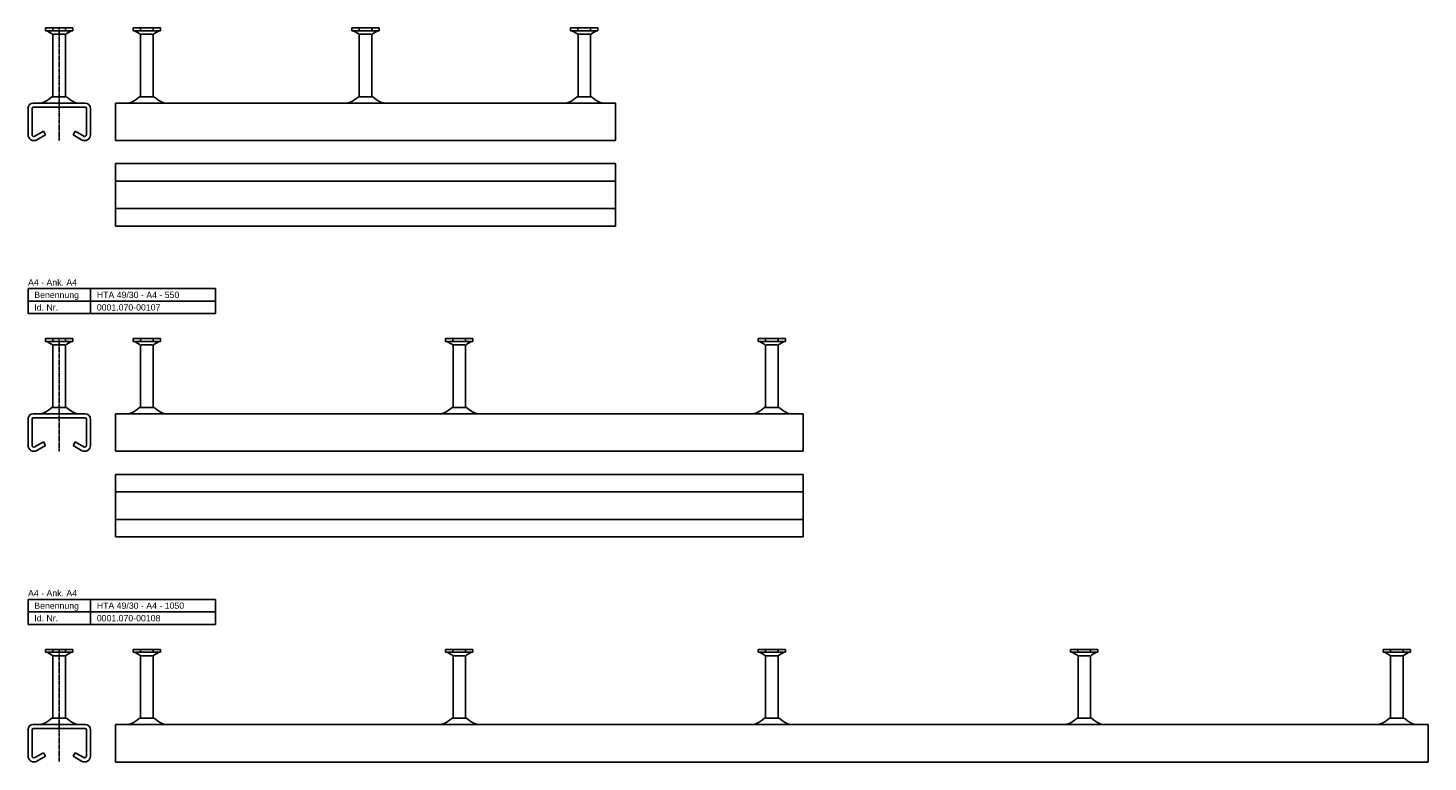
# Model space of a CAD drawing. Header units: millimetres. Extents: x -466 to 5678, y -7065 to 2232.
# Tile 9 of 25: x -465 to 655, y -3552 to -2965. Entities that reach past the tile are written whole.
import ezdxf

# ---------------------------------------------------------------- set-up
doc = ezdxf.new("R2010")
doc.units = ezdxf.units.MM
doc.linetypes.add('MITTE2', pattern=[1.125, 0.75, -0.125, 0.125, -0.125])
doc.layers.add('HALFEN', color=2, linetype='CONTINUOUS')
doc.styles.add('ARIAL50', font='ARIAL.TTF', dxfattribs={"height": 5})

msp = doc.modelspace()

# ---------------------------------------------------------------- linework, layer by layer
at = {"layer": 'HALFEN'}
for p, q in [((-450.7, -2965.3), (-428.9, -2965.3)), ((-450.7, -2965.3), (-450.7, -2967.5)), ((-450.7, -2967.5), (-428.9, -2967.5)), ((-445.3, -2970), (-449.7, -2967.5)), ((-444.9, -2965.8), (-444.9, -2967)), ((-434.7, -2965.8), (-434.7, -2967)), ((-434.3, -2970), (-430, -2967.5)), ((-428.9, -2965.3), (-428.9, -2967.5)), ((-380.7, -2965.3), (-358.8, -2965.3)), ((-380.7, -2965.3), (-380.7, -2967.5)), ((-380.7, -2967.5), (-358.8, -2967.5)), ((-375.2, -2970), (-379.6, -2967.5)), ((-374.8, -2965.8), (-374.8, -2967)), ((-364.7, -2965.8), (-364.7, -2967)), ((-364.2, -2970), (-359.9, -2967.5)), ((-358.8, -2965.3), (-358.8, -2967.5)), ((-205.7, -2965.3), (-183.8, -2965.3)), ((-205.7, -2965.3), (-205.7, -2967.5)), ((-205.7, -2967.5), (-183.8, -2967.5)), ((-200.2, -2970), (-204.6, -2967.5)), ((-199.8, -2965.8), (-199.8, -2967)), ((-189.7, -2965.8), (-189.7, -2967)), ((-189.2, -2970), (-184.9, -2967.5)), ((-183.8, -2965.3), (-183.8, -2967.5)), ((-8.8, -2965.3), (-30.7, -2965.3)), ((-30.7, -2965.3), (-30.7, -2967.5)), ((-8.8, -2967.5), (-30.7, -2967.5)), ((-25.2, -2970), (-29.6, -2967.5)), ((-24.8, -2965.8), (-24.8, -2967)), ((-14.7, -2965.8), (-14.7, -2967)), ((-14.2, -2970), (-9.9, -2967.5)), ((-8.8, -2965.3), (-8.8, -2967.5)), ((-444.8, -3020.3), (-444.8, -2970.9)), ((-435.3, -2970.3), (-444.3, -2970.3)), ((-434.8, -3020.3), (-434.8, -2970.9)), ((-374.7, -3020.3), (-374.7, -2970.9)), ((-365.2, -2970.3), (-374.3, -2970.3)), ((-364.7, -3020.3), (-364.7, -2970.9)), ((-199.7, -3020.3), (-199.7, -2970.9)), ((-190.2, -2970.3), (-199.3, -2970.3)), ((-189.7, -3020.3), (-189.7, -2970.9)), ((-24.7, -3020.3), (-24.7, -2970.9)), ((-24.3, -2970.3), (-15.2, -2970.3)), ((-14.7, -3020.3), (-14.7, -2970.9)), ((-445.6, -3020.3), (-434.1, -3020.3)), ((-375.5, -3020.3), (-364, -3020.3)), ((-200.5, -3020.3), (-189, -3020.3)), ((-14, -3020.3), (-25.5, -3020.3)), ((-464.7, -3029.6), (-464.7, -3050.6)), ((-461.5, -3029.6), (-461.5, -3050.6)), ((-460.5, -3025.3), (-419, -3025.3)), ((-460.5, -3028.6), (-419, -3028.6)), ((-418, -3029.6), (-418, -3050.6)), ((-414.7, -3029.6), (-414.7, -3050.6)), ((-394.7, -3025.3), (5.3, -3025.3)), ((-394.7, -3025.3), (-394.7, -3055.3)), ((5.3, -3025.3), (5.3, -3050.6)), ((-459.2, -3051.9), (-452.4, -3047.9)), ((-457.6, -3054.7), (-450.7, -3050.7)), ((-450.7, -3050.7), (-452.4, -3047.9)), ((-428.7, -3050.7), (-427.1, -3047.9)), ((-421.9, -3054.7), (-428.7, -3050.7)), ((-420.2, -3051.9), (-427.1, -3047.9)), ((-394.7, -3055.3), (5.3, -3055.3)), ((5.3, -3050.6), (5.3, -3055.3)), ((-394.7, -3073.7), (5.3, -3073.7)), ((-394.7, -3073.7), (-394.7, -3123.7)), ((5.3, -3073.7), (5.3, -3123.7)), ((-394.7, -3087.7), (5.3, -3087.7)), ((-394.7, -3109.7), (5.3, -3109.7)), ((-394.7, -3123.7), (5.3, -3123.7)), ((-464.7, -3173.7), (-314.7, -3173.7)), ((-464.7, -3193.7), (-464.7, -3173.7)), ((-414.7, -3193.7), (-414.7, -3173.7)), ((-314.7, -3193.7), (-314.7, -3173.7)), ((-464.7, -3183.7), (-314.7, -3183.7)), ((-464.7, -3193.7), (-314.7, -3193.7)), ((-450.7, -3213.7), (-428.9, -3213.7)), ((-450.7, -3213.7), (-450.7, -3215.9)), ((-444.9, -3214.2), (-444.9, -3215.4)), ((-434.7, -3214.2), (-434.7, -3215.4)), ((-428.9, -3213.7), (-428.9, -3215.9)), ((-380.7, -3213.7), (-358.8, -3213.7)), ((-380.7, -3213.7), (-380.7, -3215.9)), ((-374.8, -3214.2), (-374.8, -3215.4)), ((-364.7, -3214.2), (-364.7, -3215.4)), ((-358.8, -3213.7), (-358.8, -3215.9)), ((-130.7, -3213.7), (-108.8, -3213.7)), ((-130.7, -3213.7), (-130.7, -3215.9)), ((-124.8, -3214.2), (-124.8, -3215.4)), ((-114.7, -3214.2), (-114.7, -3215.4)), ((-108.8, -3213.7), (-108.8, -3215.9)), ((141.2, -3213.7), (119.3, -3213.7)), ((119.3, -3213.7), (119.3, -3215.9)), ((125.2, -3214.2), (125.2, -3215.4)), ((135.3, -3214.2), (135.3, -3215.4)), ((141.2, -3213.7), (141.2, -3215.9)), ((-450.7, -3215.9), (-428.9, -3215.9)), ((-445.3, -3218.5), (-449.7, -3215.9)), ((-444.8, -3268.7), (-444.8, -3219.3)), ((-435.3, -3218.7), (-444.3, -3218.7)), ((-434.8, -3268.7), (-434.8, -3219.3)), ((-434.3, -3218.5), (-430, -3215.9)), ((-380.7, -3215.9), (-358.8, -3215.9)), ((-375.2, -3218.5), (-379.6, -3215.9)), ((-374.7, -3268.7), (-374.7, -3219.3)), ((-365.2, -3218.7), (-374.3, -3218.7)), ((-364.7, -3268.7), (-364.7, -3219.3)), ((-364.2, -3218.5), (-359.9, -3215.9)), ((-130.7, -3215.9), (-108.8, -3215.9)), ((-125.2, -3218.5), (-129.6, -3215.9)), ((-124.7, -3268.7), (-124.7, -3219.3)), ((-115.2, -3218.7), (-124.3, -3218.7)), ((-114.7, -3268.7), (-114.7, -3219.3)), ((-114.2, -3218.5), (-109.9, -3215.9)), ((141.2, -3215.9), (119.3, -3215.9)), ((124.8, -3218.5), (120.4, -3215.9)), ((125.3, -3268.7), (125.3, -3219.3)), ((125.7, -3218.7), (134.8, -3218.7)), ((135.3, -3268.7), (135.3, -3219.3)), ((135.8, -3218.5), (140.1, -3215.9)), ((-445.6, -3268.7), (-434.1, -3268.7)), ((-375.5, -3268.7), (-364, -3268.7)), ((-125.5, -3268.7), (-114, -3268.7)), ((136, -3268.7), (124.5, -3268.7)), ((-464.7, -3278), (-464.7, -3299)), ((-461.5, -3278), (-461.5, -3299)), ((-460.5, -3273.7), (-419, -3273.7)), ((-460.5, -3277), (-419, -3277)), ((-418, -3278), (-418, -3299)), ((-414.7, -3278), (-414.7, -3299)), ((-394.7, -3273.7), (155.3, -3273.7)), ((-394.7, -3273.7), (-394.7, -3303.7)), ((155.3, -3273.7), (155.3, -3299)), ((-459.2, -3300.3), (-452.4, -3296.3)), ((-457.6, -3303.1), (-450.7, -3299.1)), ((-450.7, -3299.1), (-452.4, -3296.3)), ((-428.7, -3299.1), (-427.1, -3296.3)), ((-421.9, -3303.1), (-428.7, -3299.1)), ((-420.2, -3300.3), (-427.1, -3296.3)), ((-394.7, -3303.7), (155.3, -3303.7)), ((155.3, -3299), (155.3, -3303.7)), ((-394.7, -3322.2), (155.3, -3322.2)), ((-394.7, -3322.2), (-394.7, -3372.2)), ((155.3, -3322.2), (155.3, -3372.2)), ((-394.7, -3336.2), (155.3, -3336.2)), ((-394.7, -3358.2), (155.3, -3358.2)), ((-394.7, -3372.2), (155.3, -3372.2)), ((-464.7, -3422.2), (-314.7, -3422.2)), ((-464.7, -3442.2), (-464.7, -3422.2)), ((-414.7, -3442.2), (-414.7, -3422.2)), ((-314.7, -3442.2), (-314.7, -3422.2)), ((-464.7, -3432.2), (-314.7, -3432.2)), ((-464.7, -3442.2), (-314.7, -3442.2)), ((-450.7, -3462.2), (-450.7, -3464.4)), ((-450.7, -3462.2), (-428.9, -3462.2)), ((-450.7, -3464.4), (-428.9, -3464.4)), ((-445.3, -3466.9), (-449.7, -3464.4)), ((-444.9, -3462.7), (-444.9, -3463.9)), ((-444.8, -3517.2), (-444.8, -3467.8)), ((-435.3, -3467.2), (-444.3, -3467.2)), ((-434.8, -3517.2), (-434.8, -3467.8)), ((-434.7, -3462.7), (-434.7, -3463.9)), ((-434.3, -3466.9), (-430, -3464.4)), ((-428.9, -3462.2), (-428.9, -3464.4)), ((-380.7, -3462.2), (-380.7, -3464.4)), ((-380.7, -3462.2), (-358.8, -3462.2)), ((-380.7, -3464.4), (-358.8, -3464.4)), ((-375.2, -3466.9), (-379.6, -3464.4)), ((-374.8, -3462.7), (-374.8, -3463.9)), ((-374.7, -3517.2), (-374.7, -3467.8)), ((-365.2, -3467.2), (-374.3, -3467.2)), ((-364.7, -3462.7), (-364.7, -3463.9)), ((-364.7, -3517.2), (-364.7, -3467.8)), ((-364.2, -3466.9), (-359.9, -3464.4)), ((-358.8, -3462.2), (-358.8, -3464.4)), ((-130.7, -3462.2), (-130.7, -3464.4)), ((-130.7, -3462.2), (-108.8, -3462.2)), ((-130.7, -3464.4), (-108.8, -3464.4)), ((-125.2, -3466.9), (-129.6, -3464.4)), ((-124.8, -3462.7), (-124.8, -3463.9)), ((-124.7, -3517.2), (-124.7, -3467.8)), ((-115.2, -3467.2), (-124.3, -3467.2)), ((-114.7, -3462.7), (-114.7, -3463.9)), ((-114.7, -3517.2), (-114.7, -3467.8)), ((-114.2, -3466.9), (-109.9, -3464.4)), ((-108.8, -3462.2), (-108.8, -3464.4)), ((119.3, -3462.2), (119.3, -3464.4)), ((119.3, -3462.2), (141.2, -3462.2)), ((119.3, -3464.4), (141.2, -3464.4)), ((124.8, -3466.9), (120.4, -3464.4)), ((125.2, -3462.7), (125.2, -3463.9)), ((125.3, -3517.2), (125.3, -3467.8)), ((134.8, -3467.2), (125.7, -3467.2)), ((135.3, -3462.7), (135.3, -3463.9)), ((135.3, -3517.2), (135.3, -3467.8)), ((135.8, -3466.9), (140.1, -3464.4)), ((141.2, -3462.2), (141.2, -3464.4)), ((369.3, -3462.2), (391.2, -3462.2)), ((369.3, -3462.2), (369.3, -3464.4)), ((369.3, -3464.4), (391.2, -3464.4)), ((374.8, -3466.9), (370.4, -3464.4)), ((375.2, -3462.7), (375.2, -3463.9)), ((375.3, -3517.2), (375.3, -3467.8)), ((384.8, -3467.2), (375.7, -3467.2)), ((385.3, -3462.7), (385.3, -3463.9)), ((385.3, -3517.2), (385.3, -3467.8)), ((385.8, -3466.9), (390.1, -3464.4)), ((391.2, -3462.2), (391.2, -3464.4)), ((641.2, -3462.2), (619.3, -3462.2)), ((619.3, -3462.2), (619.3, -3464.4)), ((641.2, -3464.4), (619.3, -3464.4)), ((624.8, -3466.9), (620.4, -3464.4)), ((625.2, -3462.7), (625.2, -3463.9)), ((625.3, -3517.2), (625.3, -3467.8)), ((625.7, -3467.2), (634.8, -3467.2)), ((635.3, -3462.7), (635.3, -3463.9)), ((635.3, -3517.2), (635.3, -3467.8)), ((635.8, -3466.9), (640.1, -3464.4)), ((641.2, -3462.2), (641.2, -3464.4)), ((-464.7, -3526.4), (-464.7, -3547.4)), ((-461.5, -3526.4), (-461.5, -3547.4)), ((-460.5, -3522.2), (-419, -3522.2)), ((-460.5, -3525.4), (-419, -3525.4)), ((-445.6, -3517.2), (-434.1, -3517.2)), ((-418, -3526.4), (-418, -3547.4)), ((-414.7, -3526.4), (-414.7, -3547.4)), ((-394.7, -3522.2), (655.3, -3522.2)), ((-394.7, -3522.2), (-394.7, -3552.2)), ((-375.5, -3517.2), (-364, -3517.2)), ((-125.5, -3517.2), (-114, -3517.2)), ((124.5, -3517.2), (136, -3517.2)), ((374.5, -3517.2), (386, -3517.2)), ((636, -3517.2), (624.5, -3517.2)), ((655.3, -3522.2), (655.3, -3547.4)), ((-459.2, -3548.7), (-452.4, -3544.8)), ((-457.6, -3551.5), (-450.7, -3547.6)), ((-450.7, -3547.6), (-452.4, -3544.8)), ((-428.7, -3547.6), (-427.1, -3544.8)), ((-421.9, -3551.5), (-428.7, -3547.6)), ((-420.2, -3548.7), (-427.1, -3544.8)), ((655.3, -3547.4), (655.3, -3552.2)), ((-394.7, -3552.2), (655.3, -3552.2))]:
    msp.add_line(p, q, dxfattribs=at)
at = {"layer": 'HALFEN', "color": 1, "linetype": 'MITTE2'}
for p, q in [((-439.8, -2965.3), (-439.8, -3055.3)), ((-439.8, -3213.7), (-439.8, -3303.7)), ((-439.8, -3462.2), (-439.8, -3552.2))]:
    msp.add_line(p, q, dxfattribs=at)
at = {"layer": 'HALFEN'}
for centre, radius, start, end in [((-445.8, -2970.9), 1, 0, 60), ((-433.8, -2970.9), 1, 120, 180), ((-375.7, -2970.9), 1, 0, 60), ((-363.7, -2970.9), 1, 120, 180), ((-200.7, -2970.9), 1, 0, 60), ((-188.7, -2970.9), 1, 120, 180), ((-25.7, -2970.9), 1, 0, 60), ((-13.7, -2970.9), 1, 120, 180), ((-460.7, -3004.1), 22.2, 294.6836, 312.9728), ((-418.9, -3004.1), 22.2, 227.0272, 245.3164), ((-390.6, -3004.1), 22.2, 294.6836, 312.9728), ((-348.8, -3004.1), 22.2, 227.0272, 245.3164), ((-215.6, -3004.1), 22.2, 294.6836, 312.9728), ((-173.8, -3004.1), 22.2, 227.0272, 245.3164), ((-40.6, -3004.1), 22.2, 294.6836, 312.9728), ((1.2, -3004.1), 22.2, 227.0272, 245.3164), ((-460.5, -3029.6), 4.25, 90, 180), ((-460.5, -3029.6), 1, 90, 180), ((-456.4, -3013.6), 11.8, 270, 294.6836), ((-423.3, -3013.6), 11.8, 245.3164, 270), ((-419, -3029.6), 4.25, 0, 90), ((-419, -3029.6), 1, 0, 90), ((-386.3, -3013.6), 11.8, 270, 294.6836), ((-353.2, -3013.6), 11.8, 245.3164, 270), ((-211.3, -3013.6), 11.8, 270, 294.6836), ((-178.2, -3013.6), 11.8, 245.3164, 270), ((-36.3, -3013.6), 11.8, 270, 294.6836), ((-3.2, -3013.6), 11.8, 245.3164, 270), ((-460, -3050.6), 4.75, 180, 300), ((-460, -3050.6), 1.5, 180, 300), ((-419.5, -3050.6), 4.75, 240, 0), ((-419.5, -3050.6), 1.5, 240, 0), ((-445.8, -3219.3), 1, 0, 60), ((-433.8, -3219.3), 1, 120, 180), ((-375.7, -3219.3), 1, 0, 60), ((-363.7, -3219.3), 1, 120, 180), ((-125.7, -3219.3), 1, 0, 60), ((-113.7, -3219.3), 1, 120, 180), ((124.3, -3219.3), 1, 0, 60), ((136.3, -3219.3), 1, 120, 180), ((-460.7, -3252.5), 22.2, 294.6836, 312.9728), ((-418.9, -3252.5), 22.2, 227.0272, 245.3164), ((-390.6, -3252.5), 22.2, 294.6836, 312.9728), ((-348.8, -3252.5), 22.2, 227.0272, 245.3164), ((-140.6, -3252.5), 22.2, 294.6836, 312.9728), ((-98.8, -3252.5), 22.2, 227.0272, 245.3164), ((109.4, -3252.5), 22.2, 294.6836, 312.9728), ((151.2, -3252.5), 22.2, 227.0272, 245.3164), ((-460.5, -3278), 4.25, 90, 180), ((-460.5, -3278), 1, 90, 180), ((-456.4, -3262), 11.8, 270, 294.6836), ((-423.3, -3262), 11.8, 245.3164, 270), ((-419, -3278), 4.25, 0, 90), ((-419, -3278), 1, 0, 90), ((-386.3, -3262), 11.8, 270, 294.6836), ((-353.2, -3262), 11.8, 245.3164, 270), ((-136.3, -3262), 11.8, 270, 294.6836), ((-103.2, -3262), 11.8, 245.3164, 270), ((113.7, -3262), 11.8, 270, 294.6836), ((146.8, -3262), 11.8, 245.3164, 270), ((-460, -3299), 4.75, 180, 300), ((-460, -3299), 1.5, 180, 300), ((-419.5, -3299), 4.75, 240, 0), ((-419.5, -3299), 1.5, 240, 0), ((-445.8, -3467.8), 1, 0, 60), ((-433.8, -3467.8), 1, 120, 180), ((-375.7, -3467.8), 1, 0, 60), ((-363.7, -3467.8), 1, 120, 180), ((-125.7, -3467.8), 1, 0, 60), ((-113.7, -3467.8), 1, 120, 180), ((124.3, -3467.8), 1, 0, 60), ((136.3, -3467.8), 1, 120, 180), ((374.3, -3467.8), 1, 0, 60), ((386.3, -3467.8), 1, 120, 180), ((624.3, -3467.8), 1, 0, 60), ((636.3, -3467.8), 1, 120, 180), ((-460.5, -3526.4), 4.25, 90, 180), ((-460.5, -3526.4), 1, 90, 180), ((-456.4, -3510.4), 11.8, 270, 294.6836), ((-460.7, -3500.9), 22.2, 294.6836, 312.9728), ((-418.9, -3500.9), 22.2, 227.0272, 245.3164), ((-423.3, -3510.4), 11.8, 245.3164, 270), ((-419, -3526.4), 4.25, 0, 90), ((-419, -3526.4), 1, 0, 90), ((-386.3, -3510.4), 11.8, 270, 294.6836), ((-390.6, -3500.9), 22.2, 294.6836, 312.9728), ((-348.8, -3500.9), 22.2, 227.0272, 245.3164), ((-353.2, -3510.4), 11.8, 245.3164, 270), ((-136.3, -3510.4), 11.8, 270, 294.6836), ((-140.6, -3500.9), 22.2, 294.6836, 312.9728), ((-98.8, -3500.9), 22.2, 227.0272, 245.3164), ((-103.2, -3510.4), 11.8, 245.3164, 270), ((113.7, -3510.4), 11.8, 270, 294.6836), ((109.4, -3500.9), 22.2, 294.6836, 312.9728), ((151.2, -3500.9), 22.2, 227.0272, 245.3164), ((146.8, -3510.4), 11.8, 245.3164, 270), ((363.7, -3510.4), 11.8, 270, 294.6836), ((359.4, -3500.9), 22.2, 294.6836, 312.9728), ((401.2, -3500.9), 22.2, 227.0272, 245.3164), ((396.8, -3510.4), 11.8, 245.3164, 270), ((613.7, -3510.4), 11.8, 270, 294.6836), ((609.4, -3500.9), 22.2, 294.6836, 312.9728), ((651.2, -3500.9), 22.2, 227.0272, 245.3164), ((646.8, -3510.4), 11.8, 245.3164, 270), ((-460, -3547.4), 4.75, 180, 300), ((-460, -3547.4), 1.5, 180, 300), ((-419.5, -3547.4), 4.75, 240, 0), ((-419.5, -3547.4), 1.5, 240, 0)]:
    msp.add_arc(centre, radius, start, end, dxfattribs=at)

# ---------------------------------------------------------------- texts
at = {"layer": 'HALFEN', "style": 'ARIAL50'}
for s, p in [('A4 - Ank. A4', (-464.7, -3171.2)), ('Benennung', (-459.7, -3181.2)), ('HTA 49/30 - A4 - 550', (-409.7, -3181.2)), ('Id. Nr.', (-459.7, -3191.2)), ('0001.070-00107', (-409.7, -3191.2)), ('A4 - Ank. A4', (-464.7, -3419.7)), ('Benennung', (-459.7, -3429.7)), ('HTA 49/30 - A4 - 1050', (-409.7, -3429.7)), ('Id. Nr.', (-459.7, -3439.7)), ('0001.070-00108', (-409.7, -3439.7))]:
    msp.add_text(s, height=5, dxfattribs=at).set_placement(p)

doc.saveas('drawing.dxf')
